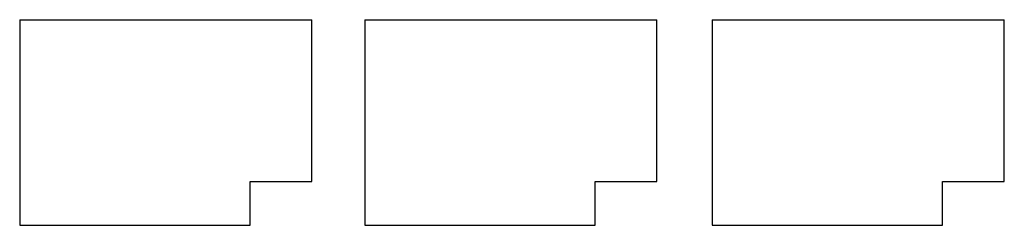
# Model space of a CAD drawing. Header units: feet. Extents: x -13577 to 173285, y -65833 to 34873.
# Tile 111 of 127: x 115930 to 173285, y -65833 to -53875. Entities that reach past the tile are written whole.
import ezdxf

# ---------------------------------------------------------------- set-up
doc = ezdxf.new("R2010")
doc.units = ezdxf.units.FT
doc.header["$LTSCALE"] = 10
doc.header["$MEASUREMENT"] = 0
doc.layers.add('TXT1', color=7, linetype='CONTINUOUS')

msp = doc.modelspace()

# ---------------------------------------------------------------- linework, layer by layer
at = {"layer": 'TXT1'}
for points in [[(115929.6, -53875), (115929.6, -65832.9), (129345.9, -65832.9), (129345.9, -63290.4), (132951.6, -63290.4), (132951.6, -59071.7)], [(115929.6, -53875), (132951.6, -53875)], [(132951.6, -59071.7), (132951.6, -53875)], [(136026.9, -53875), (136026.9, -65832.9), (149443.2, -65832.9), (149443.2, -63290.4), (153048.9, -63290.4), (153048.9, -59071.7)], [(136026.9, -53875), (153048.9, -53875)], [(153048.9, -59071.7), (153048.9, -53875)], [(156263.3, -53875), (156263.3, -65832.9), (169679.7, -65832.9), (169679.7, -63290.4), (173285.3, -63290.4), (173285.3, -59071.7)], [(156263.3, -53875), (173285.3, -53875)], [(173285.3, -59071.7), (173285.3, -53875)]]:
    msp.add_lwpolyline(points, dxfattribs=at)

doc.saveas('drawing.dxf')
